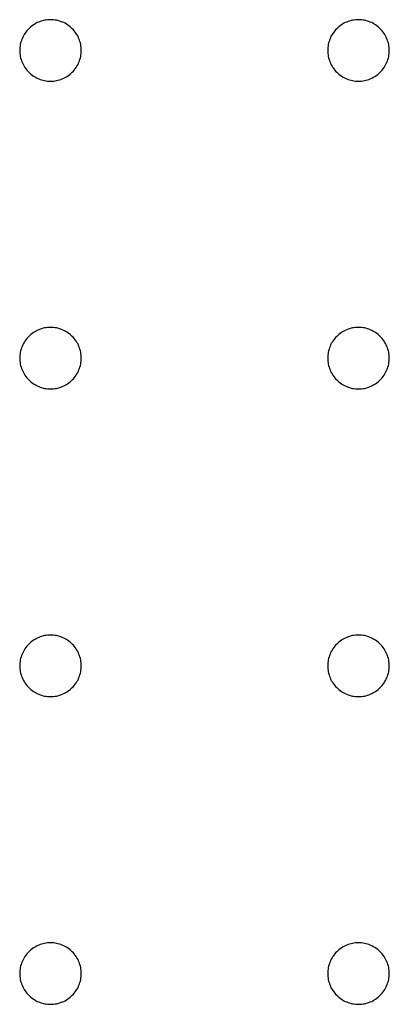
# Model space of a CAD drawing. Header units: millimetres. Extents: x 0 to 80, y 0 to 105.
# Tile 3 of 143: x 4.9 to 6.1, y 31.9 to 35.1. Entities that reach past the tile are written whole.
import ezdxf

# ---------------------------------------------------------------- set-up
doc = ezdxf.new("R2010")
doc.units = ezdxf.units.MM
doc.layers.add('CHROME', color=7, linetype='Continuous')

msp = doc.modelspace()

# ---------------------------------------------------------------- linework, layer by layer
at = {"layer": 'CHROME'}
for points in [[(5.1, 35), (5.0999, 35.0049), (5.0995, 35.0098), (5.0989, 35.0147), (5.0981, 35.0195), (5.097, 35.0243), (5.0957, 35.029), (5.0942, 35.0337), (5.0924, 35.0383), (5.0904, 35.0428), (5.0882, 35.0471), (5.0858, 35.0514), (5.0832, 35.0556), (5.0803, 35.0596), (5.0773, 35.0635), (5.0741, 35.0672), (5.0707, 35.0707), (5.0672, 35.0741), (5.0635, 35.0773), (5.0596, 35.0803), (5.0556, 35.0832), (5.0514, 35.0858), (5.0471, 35.0882), (5.0428, 35.0904), (5.0383, 35.0924), (5.0337, 35.0942), (5.029, 35.0957), (5.0243, 35.097), (5.0195, 35.0981), (5.0147, 35.0989), (5.0098, 35.0995), (5.0049, 35.0999), (5, 35.1), (4.9951, 35.0999), (4.9902, 35.0995), (4.9853, 35.0989), (4.9805, 35.0981), (4.9757, 35.097), (4.971, 35.0957), (4.9663, 35.0942), (4.9617, 35.0924), (4.9572, 35.0904), (4.9529, 35.0882), (4.9486, 35.0858), (4.9444, 35.0832), (4.9404, 35.0803), (4.9365, 35.0773), (4.9328, 35.0741), (4.9293, 35.0707), (4.9259, 35.0672), (4.9227, 35.0635), (4.9197, 35.0596), (4.9168, 35.0556), (4.9142, 35.0514), (4.9118, 35.0471), (4.9096, 35.0428), (4.9076, 35.0383), (4.9058, 35.0337), (4.9043, 35.029), (4.903, 35.0243), (4.9019, 35.0195), (4.9011, 35.0147), (4.9005, 35.0098), (4.9001, 35.0049), (4.9, 35), (4.9001, 34.9951), (4.9005, 34.9902), (4.9011, 34.9853), (4.9019, 34.9805), (4.903, 34.9757), (4.9043, 34.971), (4.9058, 34.9663), (4.9076, 34.9617), (4.9096, 34.9572), (4.9118, 34.9529), (4.9142, 34.9486), (4.9168, 34.9444), (4.9197, 34.9404), (4.9227, 34.9365), (4.9259, 34.9328), (4.9293, 34.9293), (4.9328, 34.9259), (4.9365, 34.9227), (4.9404, 34.9197), (4.9444, 34.9168), (4.9486, 34.9142), (4.9529, 34.9118), (4.9572, 34.9096), (4.9617, 34.9076), (4.9663, 34.9058), (4.971, 34.9043), (4.9757, 34.903), (4.9805, 34.9019), (4.9853, 34.9011), (4.9902, 34.9005), (4.9951, 34.9001), (5, 34.9), (5.0049, 34.9001), (5.0098, 34.9005), (5.0147, 34.9011), (5.0195, 34.9019), (5.0243, 34.903), (5.029, 34.9043), (5.0337, 34.9058), (5.0383, 34.9076), (5.0428, 34.9096), (5.0471, 34.9118), (5.0514, 34.9142), (5.0556, 34.9168), (5.0596, 34.9197), (5.0635, 34.9227), (5.0672, 34.9259), (5.0707, 34.9293), (5.0741, 34.9328), (5.0773, 34.9365), (5.0803, 34.9404), (5.0832, 34.9444), (5.0858, 34.9486), (5.0882, 34.9529), (5.0904, 34.9572), (5.0924, 34.9617), (5.0942, 34.9663), (5.0957, 34.971), (5.097, 34.9757), (5.0981, 34.9805), (5.0989, 34.9853), (5.0995, 34.9902), (5.0999, 34.9951)], [(6.1, 35), (6.0999, 35.0049), (6.0995, 35.0098), (6.0989, 35.0147), (6.0981, 35.0195), (6.097, 35.0243), (6.0957, 35.029), (6.0942, 35.0337), (6.0924, 35.0383), (6.0904, 35.0428), (6.0882, 35.0471), (6.0858, 35.0514), (6.0832, 35.0556), (6.0803, 35.0596), (6.0773, 35.0635), (6.0741, 35.0672), (6.0707, 35.0707), (6.0672, 35.0741), (6.0635, 35.0773), (6.0596, 35.0803), (6.0556, 35.0832), (6.0514, 35.0858), (6.0471, 35.0882), (6.0428, 35.0904), (6.0383, 35.0924), (6.0337, 35.0942), (6.029, 35.0957), (6.0243, 35.097), (6.0195, 35.0981), (6.0147, 35.0989), (6.0098, 35.0995), (6.0049, 35.0999), (6, 35.1), (5.9951, 35.0999), (5.9902, 35.0995), (5.9853, 35.0989), (5.9805, 35.0981), (5.9757, 35.097), (5.971, 35.0957), (5.9663, 35.0942), (5.9617, 35.0924), (5.9572, 35.0904), (5.9529, 35.0882), (5.9486, 35.0858), (5.9444, 35.0832), (5.9404, 35.0803), (5.9365, 35.0773), (5.9328, 35.0741), (5.9293, 35.0707), (5.9259, 35.0672), (5.9227, 35.0635), (5.9197, 35.0596), (5.9168, 35.0556), (5.9142, 35.0514), (5.9118, 35.0471), (5.9096, 35.0428), (5.9076, 35.0383), (5.9058, 35.0337), (5.9043, 35.029), (5.903, 35.0243), (5.9019, 35.0195), (5.9011, 35.0147), (5.9005, 35.0098), (5.9001, 35.0049), (5.9, 35), (5.9001, 34.9951), (5.9005, 34.9902), (5.9011, 34.9853), (5.9019, 34.9805), (5.903, 34.9757), (5.9043, 34.971), (5.9058, 34.9663), (5.9076, 34.9617), (5.9096, 34.9572), (5.9118, 34.9529), (5.9142, 34.9486), (5.9168, 34.9444), (5.9197, 34.9404), (5.9227, 34.9365), (5.9259, 34.9328), (5.9293, 34.9293), (5.9328, 34.9259), (5.9365, 34.9227), (5.9404, 34.9197), (5.9444, 34.9168), (5.9486, 34.9142), (5.9529, 34.9118), (5.9572, 34.9096), (5.9617, 34.9076), (5.9663, 34.9058), (5.971, 34.9043), (5.9757, 34.903), (5.9805, 34.9019), (5.9853, 34.9011), (5.9902, 34.9005), (5.9951, 34.9001), (6, 34.9), (6.0049, 34.9001), (6.0098, 34.9005), (6.0147, 34.9011), (6.0195, 34.9019), (6.0243, 34.903), (6.029, 34.9043), (6.0337, 34.9058), (6.0383, 34.9076), (6.0428, 34.9096), (6.0471, 34.9118), (6.0514, 34.9142), (6.0556, 34.9168), (6.0596, 34.9197), (6.0635, 34.9227), (6.0672, 34.9259), (6.0707, 34.9293), (6.0741, 34.9328), (6.0773, 34.9365), (6.0803, 34.9404), (6.0832, 34.9444), (6.0858, 34.9486), (6.0882, 34.9529), (6.0904, 34.9572), (6.0924, 34.9617), (6.0942, 34.9663), (6.0957, 34.971), (6.097, 34.9757), (6.0981, 34.9805), (6.0989, 34.9853), (6.0995, 34.9902), (6.0999, 34.9951)], [(5.1, 34), (5.0999, 34.0049), (5.0995, 34.0098), (5.0989, 34.0147), (5.0981, 34.0195), (5.097, 34.0243), (5.0957, 34.029), (5.0942, 34.0337), (5.0924, 34.0383), (5.0904, 34.0428), (5.0882, 34.0471), (5.0858, 34.0514), (5.0832, 34.0556), (5.0803, 34.0596), (5.0773, 34.0635), (5.0741, 34.0672), (5.0707, 34.0707), (5.0672, 34.0741), (5.0635, 34.0773), (5.0596, 34.0803), (5.0556, 34.0832), (5.0514, 34.0858), (5.0471, 34.0882), (5.0428, 34.0904), (5.0383, 34.0924), (5.0337, 34.0942), (5.029, 34.0957), (5.0243, 34.097), (5.0195, 34.0981), (5.0147, 34.0989), (5.0098, 34.0995), (5.0049, 34.0999), (5, 34.1), (4.9951, 34.0999), (4.9902, 34.0995), (4.9853, 34.0989), (4.9805, 34.0981), (4.9757, 34.097), (4.971, 34.0957), (4.9663, 34.0942), (4.9617, 34.0924), (4.9572, 34.0904), (4.9529, 34.0882), (4.9486, 34.0858), (4.9444, 34.0832), (4.9404, 34.0803), (4.9365, 34.0773), (4.9328, 34.0741), (4.9293, 34.0707), (4.9259, 34.0672), (4.9227, 34.0635), (4.9197, 34.0596), (4.9168, 34.0556), (4.9142, 34.0514), (4.9118, 34.0471), (4.9096, 34.0428), (4.9076, 34.0383), (4.9058, 34.0337), (4.9043, 34.029), (4.903, 34.0243), (4.9019, 34.0195), (4.9011, 34.0147), (4.9005, 34.0098), (4.9001, 34.0049), (4.9, 34), (4.9001, 33.9951), (4.9005, 33.9902), (4.9011, 33.9853), (4.9019, 33.9805), (4.903, 33.9757), (4.9043, 33.971), (4.9058, 33.9663), (4.9076, 33.9617), (4.9096, 33.9572), (4.9118, 33.9529), (4.9142, 33.9486), (4.9168, 33.9444), (4.9197, 33.9404), (4.9227, 33.9365), (4.9259, 33.9328), (4.9293, 33.9293), (4.9328, 33.9259), (4.9365, 33.9227), (4.9404, 33.9197), (4.9444, 33.9168), (4.9486, 33.9142), (4.9529, 33.9118), (4.9572, 33.9096), (4.9617, 33.9076), (4.9663, 33.9058), (4.971, 33.9043), (4.9757, 33.903), (4.9805, 33.9019), (4.9853, 33.9011), (4.9902, 33.9005), (4.9951, 33.9001), (5, 33.9), (5.0049, 33.9001), (5.0098, 33.9005), (5.0147, 33.9011), (5.0195, 33.9019), (5.0243, 33.903), (5.029, 33.9043), (5.0337, 33.9058), (5.0383, 33.9076), (5.0428, 33.9096), (5.0471, 33.9118), (5.0514, 33.9142), (5.0556, 33.9168), (5.0596, 33.9197), (5.0635, 33.9227), (5.0672, 33.9259), (5.0707, 33.9293), (5.0741, 33.9328), (5.0773, 33.9365), (5.0803, 33.9404), (5.0832, 33.9444), (5.0858, 33.9486), (5.0882, 33.9529), (5.0904, 33.9572), (5.0924, 33.9617), (5.0942, 33.9663), (5.0957, 33.971), (5.097, 33.9757), (5.0981, 33.9805), (5.0989, 33.9853), (5.0995, 33.9902), (5.0999, 33.9951)], [(6.1, 34), (6.0999, 34.0049), (6.0995, 34.0098), (6.0989, 34.0147), (6.0981, 34.0195), (6.097, 34.0243), (6.0957, 34.029), (6.0942, 34.0337), (6.0924, 34.0383), (6.0904, 34.0428), (6.0882, 34.0471), (6.0858, 34.0514), (6.0832, 34.0556), (6.0803, 34.0596), (6.0773, 34.0635), (6.0741, 34.0672), (6.0707, 34.0707), (6.0672, 34.0741), (6.0635, 34.0773), (6.0596, 34.0803), (6.0556, 34.0832), (6.0514, 34.0858), (6.0471, 34.0882), (6.0428, 34.0904), (6.0383, 34.0924), (6.0337, 34.0942), (6.029, 34.0957), (6.0243, 34.097), (6.0195, 34.0981), (6.0147, 34.0989), (6.0098, 34.0995), (6.0049, 34.0999), (6, 34.1), (5.9951, 34.0999), (5.9902, 34.0995), (5.9853, 34.0989), (5.9805, 34.0981), (5.9757, 34.097), (5.971, 34.0957), (5.9663, 34.0942), (5.9617, 34.0924), (5.9572, 34.0904), (5.9529, 34.0882), (5.9486, 34.0858), (5.9444, 34.0832), (5.9404, 34.0803), (5.9365, 34.0773), (5.9328, 34.0741), (5.9293, 34.0707), (5.9259, 34.0672), (5.9227, 34.0635), (5.9197, 34.0596), (5.9168, 34.0556), (5.9142, 34.0514), (5.9118, 34.0471), (5.9096, 34.0428), (5.9076, 34.0383), (5.9058, 34.0337), (5.9043, 34.029), (5.903, 34.0243), (5.9019, 34.0195), (5.9011, 34.0147), (5.9005, 34.0098), (5.9001, 34.0049), (5.9, 34), (5.9001, 33.9951), (5.9005, 33.9902), (5.9011, 33.9853), (5.9019, 33.9805), (5.903, 33.9757), (5.9043, 33.971), (5.9058, 33.9663), (5.9076, 33.9617), (5.9096, 33.9572), (5.9118, 33.9529), (5.9142, 33.9486), (5.9168, 33.9444), (5.9197, 33.9404), (5.9227, 33.9365), (5.9259, 33.9328), (5.9293, 33.9293), (5.9328, 33.9259), (5.9365, 33.9227), (5.9404, 33.9197), (5.9444, 33.9168), (5.9486, 33.9142), (5.9529, 33.9118), (5.9572, 33.9096), (5.9617, 33.9076), (5.9663, 33.9058), (5.971, 33.9043), (5.9757, 33.903), (5.9805, 33.9019), (5.9853, 33.9011), (5.9902, 33.9005), (5.9951, 33.9001), (6, 33.9), (6.0049, 33.9001), (6.0098, 33.9005), (6.0147, 33.9011), (6.0195, 33.9019), (6.0243, 33.903), (6.029, 33.9043), (6.0337, 33.9058), (6.0383, 33.9076), (6.0428, 33.9096), (6.0471, 33.9118), (6.0514, 33.9142), (6.0556, 33.9168), (6.0596, 33.9197), (6.0635, 33.9227), (6.0672, 33.9259), (6.0707, 33.9293), (6.0741, 33.9328), (6.0773, 33.9365), (6.0803, 33.9404), (6.0832, 33.9444), (6.0858, 33.9486), (6.0882, 33.9529), (6.0904, 33.9572), (6.0924, 33.9617), (6.0942, 33.9663), (6.0957, 33.971), (6.097, 33.9757), (6.0981, 33.9805), (6.0989, 33.9853), (6.0995, 33.9902), (6.0999, 33.9951)], [(5.1, 33), (5.0999, 33.0049), (5.0995, 33.0098), (5.0989, 33.0147), (5.0981, 33.0195), (5.097, 33.0243), (5.0957, 33.029), (5.0942, 33.0337), (5.0924, 33.0383), (5.0904, 33.0428), (5.0882, 33.0471), (5.0858, 33.0514), (5.0832, 33.0556), (5.0803, 33.0596), (5.0773, 33.0635), (5.0741, 33.0672), (5.0707, 33.0707), (5.0672, 33.0741), (5.0635, 33.0773), (5.0596, 33.0803), (5.0556, 33.0832), (5.0514, 33.0858), (5.0471, 33.0882), (5.0428, 33.0904), (5.0383, 33.0924), (5.0337, 33.0942), (5.029, 33.0957), (5.0243, 33.097), (5.0195, 33.0981), (5.0147, 33.0989), (5.0098, 33.0995), (5.0049, 33.0999), (5, 33.1), (4.9951, 33.0999), (4.9902, 33.0995), (4.9853, 33.0989), (4.9805, 33.0981), (4.9757, 33.097), (4.971, 33.0957), (4.9663, 33.0942), (4.9617, 33.0924), (4.9572, 33.0904), (4.9529, 33.0882), (4.9486, 33.0858), (4.9444, 33.0832), (4.9404, 33.0803), (4.9365, 33.0773), (4.9328, 33.0741), (4.9293, 33.0707), (4.9259, 33.0672), (4.9227, 33.0635), (4.9197, 33.0596), (4.9168, 33.0556), (4.9142, 33.0514), (4.9118, 33.0471), (4.9096, 33.0428), (4.9076, 33.0383), (4.9058, 33.0337), (4.9043, 33.029), (4.903, 33.0243), (4.9019, 33.0195), (4.9011, 33.0147), (4.9005, 33.0098), (4.9001, 33.0049), (4.9, 33), (4.9001, 32.9951), (4.9005, 32.9902), (4.9011, 32.9853), (4.9019, 32.9805), (4.903, 32.9757), (4.9043, 32.971), (4.9058, 32.9663), (4.9076, 32.9617), (4.9096, 32.9572), (4.9118, 32.9529), (4.9142, 32.9486), (4.9168, 32.9444), (4.9197, 32.9404), (4.9227, 32.9365), (4.9259, 32.9328), (4.9293, 32.9293), (4.9328, 32.9259), (4.9365, 32.9227), (4.9404, 32.9197), (4.9444, 32.9168), (4.9486, 32.9142), (4.9529, 32.9118), (4.9572, 32.9096), (4.9617, 32.9076), (4.9663, 32.9058), (4.971, 32.9043), (4.9757, 32.903), (4.9805, 32.9019), (4.9853, 32.9011), (4.9902, 32.9005), (4.9951, 32.9001), (5, 32.9), (5.0049, 32.9001), (5.0098, 32.9005), (5.0147, 32.9011), (5.0195, 32.9019), (5.0243, 32.903), (5.029, 32.9043), (5.0337, 32.9058), (5.0383, 32.9076), (5.0428, 32.9096), (5.0471, 32.9118), (5.0514, 32.9142), (5.0556, 32.9168), (5.0596, 32.9197), (5.0635, 32.9227), (5.0672, 32.9259), (5.0707, 32.9293), (5.0741, 32.9328), (5.0773, 32.9365), (5.0803, 32.9404), (5.0832, 32.9444), (5.0858, 32.9486), (5.0882, 32.9529), (5.0904, 32.9572), (5.0924, 32.9617), (5.0942, 32.9663), (5.0957, 32.971), (5.097, 32.9757), (5.0981, 32.9805), (5.0989, 32.9853), (5.0995, 32.9902), (5.0999, 32.9951)], [(6.1, 33), (6.0999, 33.0049), (6.0995, 33.0098), (6.0989, 33.0147), (6.0981, 33.0195), (6.097, 33.0243), (6.0957, 33.029), (6.0942, 33.0337), (6.0924, 33.0383), (6.0904, 33.0428), (6.0882, 33.0471), (6.0858, 33.0514), (6.0832, 33.0556), (6.0803, 33.0596), (6.0773, 33.0635), (6.0741, 33.0672), (6.0707, 33.0707), (6.0672, 33.0741), (6.0635, 33.0773), (6.0596, 33.0803), (6.0556, 33.0832), (6.0514, 33.0858), (6.0471, 33.0882), (6.0428, 33.0904), (6.0383, 33.0924), (6.0337, 33.0942), (6.029, 33.0957), (6.0243, 33.097), (6.0195, 33.0981), (6.0147, 33.0989), (6.0098, 33.0995), (6.0049, 33.0999), (6, 33.1), (5.9951, 33.0999), (5.9902, 33.0995), (5.9853, 33.0989), (5.9805, 33.0981), (5.9757, 33.097), (5.971, 33.0957), (5.9663, 33.0942), (5.9617, 33.0924), (5.9572, 33.0904), (5.9529, 33.0882), (5.9486, 33.0858), (5.9444, 33.0832), (5.9404, 33.0803), (5.9365, 33.0773), (5.9328, 33.0741), (5.9293, 33.0707), (5.9259, 33.0672), (5.9227, 33.0635), (5.9197, 33.0596), (5.9168, 33.0556), (5.9142, 33.0514), (5.9118, 33.0471), (5.9096, 33.0428), (5.9076, 33.0383), (5.9058, 33.0337), (5.9043, 33.029), (5.903, 33.0243), (5.9019, 33.0195), (5.9011, 33.0147), (5.9005, 33.0098), (5.9001, 33.0049), (5.9, 33), (5.9001, 32.9951), (5.9005, 32.9902), (5.9011, 32.9853), (5.9019, 32.9805), (5.903, 32.9757), (5.9043, 32.971), (5.9058, 32.9663), (5.9076, 32.9617), (5.9096, 32.9572), (5.9118, 32.9529), (5.9142, 32.9486), (5.9168, 32.9444), (5.9197, 32.9404), (5.9227, 32.9365), (5.9259, 32.9328), (5.9293, 32.9293), (5.9328, 32.9259), (5.9365, 32.9227), (5.9404, 32.9197), (5.9444, 32.9168), (5.9486, 32.9142), (5.9529, 32.9118), (5.9572, 32.9096), (5.9617, 32.9076), (5.9663, 32.9058), (5.971, 32.9043), (5.9757, 32.903), (5.9805, 32.9019), (5.9853, 32.9011), (5.9902, 32.9005), (5.9951, 32.9001), (6, 32.9), (6.0049, 32.9001), (6.0098, 32.9005), (6.0147, 32.9011), (6.0195, 32.9019), (6.0243, 32.903), (6.029, 32.9043), (6.0337, 32.9058), (6.0383, 32.9076), (6.0428, 32.9096), (6.0471, 32.9118), (6.0514, 32.9142), (6.0556, 32.9168), (6.0596, 32.9197), (6.0635, 32.9227), (6.0672, 32.9259), (6.0707, 32.9293), (6.0741, 32.9328), (6.0773, 32.9365), (6.0803, 32.9404), (6.0832, 32.9444), (6.0858, 32.9486), (6.0882, 32.9529), (6.0904, 32.9572), (6.0924, 32.9617), (6.0942, 32.9663), (6.0957, 32.971), (6.097, 32.9757), (6.0981, 32.9805), (6.0989, 32.9853), (6.0995, 32.9902), (6.0999, 32.9951)], [(5.1, 32), (5.0999, 32.0049), (5.0995, 32.0098), (5.0989, 32.0147), (5.0981, 32.0195), (5.097, 32.0243), (5.0957, 32.029), (5.0942, 32.0337), (5.0924, 32.0383), (5.0904, 32.0428), (5.0882, 32.0471), (5.0858, 32.0514), (5.0832, 32.0556), (5.0803, 32.0596), (5.0773, 32.0635), (5.0741, 32.0672), (5.0707, 32.0707), (5.0672, 32.0741), (5.0635, 32.0773), (5.0596, 32.0803), (5.0556, 32.0832), (5.0514, 32.0858), (5.0471, 32.0882), (5.0428, 32.0904), (5.0383, 32.0924), (5.0337, 32.0942), (5.029, 32.0957), (5.0243, 32.097), (5.0195, 32.0981), (5.0147, 32.0989), (5.0098, 32.0995), (5.0049, 32.0999), (5, 32.1), (4.9951, 32.0999), (4.9902, 32.0995), (4.9853, 32.0989), (4.9805, 32.0981), (4.9757, 32.097), (4.971, 32.0957), (4.9663, 32.0942), (4.9617, 32.0924), (4.9572, 32.0904), (4.9529, 32.0882), (4.9486, 32.0858), (4.9444, 32.0832), (4.9404, 32.0803), (4.9365, 32.0773), (4.9328, 32.0741), (4.9293, 32.0707), (4.9259, 32.0672), (4.9227, 32.0635), (4.9197, 32.0596), (4.9168, 32.0556), (4.9142, 32.0514), (4.9118, 32.0471), (4.9096, 32.0428), (4.9076, 32.0383), (4.9058, 32.0337), (4.9043, 32.029), (4.903, 32.0243), (4.9019, 32.0195), (4.9011, 32.0147), (4.9005, 32.0098), (4.9001, 32.0049), (4.9, 32), (4.9001, 31.9951), (4.9005, 31.9902), (4.9011, 31.9853), (4.9019, 31.9805), (4.903, 31.9757), (4.9043, 31.971), (4.9058, 31.9663), (4.9076, 31.9617), (4.9096, 31.9572), (4.9118, 31.9529), (4.9142, 31.9486), (4.9168, 31.9444), (4.9197, 31.9404), (4.9227, 31.9365), (4.9259, 31.9328), (4.9293, 31.9293), (4.9328, 31.9259), (4.9365, 31.9227), (4.9404, 31.9197), (4.9444, 31.9168), (4.9486, 31.9142), (4.9529, 31.9118), (4.9572, 31.9096), (4.9617, 31.9076), (4.9663, 31.9058), (4.971, 31.9043), (4.9757, 31.903), (4.9805, 31.9019), (4.9853, 31.9011), (4.9902, 31.9005), (4.9951, 31.9001), (5, 31.9), (5.0049, 31.9001), (5.0098, 31.9005), (5.0147, 31.9011), (5.0195, 31.9019), (5.0243, 31.903), (5.029, 31.9043), (5.0337, 31.9058), (5.0383, 31.9076), (5.0428, 31.9096), (5.0471, 31.9118), (5.0514, 31.9142), (5.0556, 31.9168), (5.0596, 31.9197), (5.0635, 31.9227), (5.0672, 31.9259), (5.0707, 31.9293), (5.0741, 31.9328), (5.0773, 31.9365), (5.0803, 31.9404), (5.0832, 31.9444), (5.0858, 31.9486), (5.0882, 31.9529), (5.0904, 31.9572), (5.0924, 31.9617), (5.0942, 31.9663), (5.0957, 31.971), (5.097, 31.9757), (5.0981, 31.9805), (5.0989, 31.9853), (5.0995, 31.9902), (5.0999, 31.9951)], [(6.1, 32), (6.0999, 32.0049), (6.0995, 32.0098), (6.0989, 32.0147), (6.0981, 32.0195), (6.097, 32.0243), (6.0957, 32.029), (6.0942, 32.0337), (6.0924, 32.0383), (6.0904, 32.0428), (6.0882, 32.0471), (6.0858, 32.0514), (6.0832, 32.0556), (6.0803, 32.0596), (6.0773, 32.0635), (6.0741, 32.0672), (6.0707, 32.0707), (6.0672, 32.0741), (6.0635, 32.0773), (6.0596, 32.0803), (6.0556, 32.0832), (6.0514, 32.0858), (6.0471, 32.0882), (6.0428, 32.0904), (6.0383, 32.0924), (6.0337, 32.0942), (6.029, 32.0957), (6.0243, 32.097), (6.0195, 32.0981), (6.0147, 32.0989), (6.0098, 32.0995), (6.0049, 32.0999), (6, 32.1), (5.9951, 32.0999), (5.9902, 32.0995), (5.9853, 32.0989), (5.9805, 32.0981), (5.9757, 32.097), (5.971, 32.0957), (5.9663, 32.0942), (5.9617, 32.0924), (5.9572, 32.0904), (5.9529, 32.0882), (5.9486, 32.0858), (5.9444, 32.0832), (5.9404, 32.0803), (5.9365, 32.0773), (5.9328, 32.0741), (5.9293, 32.0707), (5.9259, 32.0672), (5.9227, 32.0635), (5.9197, 32.0596), (5.9168, 32.0556), (5.9142, 32.0514), (5.9118, 32.0471), (5.9096, 32.0428), (5.9076, 32.0383), (5.9058, 32.0337), (5.9043, 32.029), (5.903, 32.0243), (5.9019, 32.0195), (5.9011, 32.0147), (5.9005, 32.0098), (5.9001, 32.0049), (5.9, 32), (5.9001, 31.9951), (5.9005, 31.9902), (5.9011, 31.9853), (5.9019, 31.9805), (5.903, 31.9757), (5.9043, 31.971), (5.9058, 31.9663), (5.9076, 31.9617), (5.9096, 31.9572), (5.9118, 31.9529), (5.9142, 31.9486), (5.9168, 31.9444), (5.9197, 31.9404), (5.9227, 31.9365), (5.9259, 31.9328), (5.9293, 31.9293), (5.9328, 31.9259), (5.9365, 31.9227), (5.9404, 31.9197), (5.9444, 31.9168), (5.9486, 31.9142), (5.9529, 31.9118), (5.9572, 31.9096), (5.9617, 31.9076), (5.9663, 31.9058), (5.971, 31.9043), (5.9757, 31.903), (5.9805, 31.9019), (5.9853, 31.9011), (5.9902, 31.9005), (5.9951, 31.9001), (6, 31.9), (6.0049, 31.9001), (6.0098, 31.9005), (6.0147, 31.9011), (6.0195, 31.9019), (6.0243, 31.903), (6.029, 31.9043), (6.0337, 31.9058), (6.0383, 31.9076), (6.0428, 31.9096), (6.0471, 31.9118), (6.0514, 31.9142), (6.0556, 31.9168), (6.0596, 31.9197), (6.0635, 31.9227), (6.0672, 31.9259), (6.0707, 31.9293), (6.0741, 31.9328), (6.0773, 31.9365), (6.0803, 31.9404), (6.0832, 31.9444), (6.0858, 31.9486), (6.0882, 31.9529), (6.0904, 31.9572), (6.0924, 31.9617), (6.0942, 31.9663), (6.0957, 31.971), (6.097, 31.9757), (6.0981, 31.9805), (6.0989, 31.9853), (6.0995, 31.9902), (6.0999, 31.9951)]]:
    msp.add_lwpolyline(points, close=True, dxfattribs=at)

doc.saveas('drawing.dxf')
